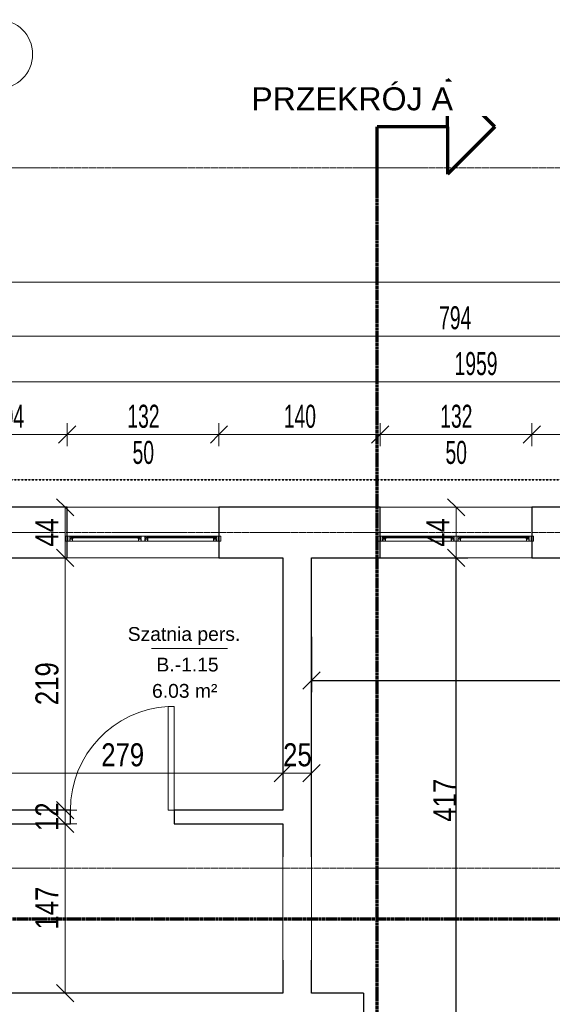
# Model space of a CAD drawing. Header units: millimetres. Extents: x -56641 to 6003, y -24465 to 16563.
# Tile 70 of 79: x -24221 to -19591, y 2568 to 11122. Entities that reach past the tile are written whole.
import ezdxf

# ---------------------------------------------------------------- set-up
doc = ezdxf.new("R2010")
doc.units = ezdxf.units.MM
for name, pattern in [('__FK_przerywana', [3.2004, 1.6002, -1.6002]), ('Kreska', [6.35, 3.175, -3.175]), ('Linia siatki', [22.225, 12.7, -3.175, 3.175, -3.175])]:
    doc.linetypes.add(name, pattern=pattern)
for name, color, linetype, lineweight in [('A-ANNO-DIMS', 7, 'Continuous', 5), ('A-ANNO-DIMS-100', 7, 'Continuous', 5), ('A-AREA-IDEN', 7, 'Continuous', 5), ('A-DETL-GENF', 7, 'Continuous', 5), ('A-DOOR', 7, 'Continuous', 5), ('A-GLAZ', 7, 'Continuous', 5), ('A-WALL', 7, 'Continuous', 5), ('G-ANNO-SYMB', 7, 'Continuous', 5), ('G-IMPT', 7, 'Continuous', 5), ('S-GRID', 7, 'Continuous', 5), ('S-GRID-IDEN', 7, 'Continuous', 5)]:
    doc.layers.add(name, color=color, linetype=linetype, lineweight=lineweight)
doc.layers.add('A-DETL', color=7, linetype='Continuous', lineweight=5, true_color=0x00a600)
doc.styles.add('Arial', font='arial.ttf', dxfattribs={"height": 200})
doc.styles.add('Arial_2', font='arial.ttf', dxfattribs={"width": 0.8, "height": 200})
doc.styles.add('Arial_3', font='arial.ttf', dxfattribs={"height": 120})
doc.styles.add('Arial_5', font='arial.ttf', dxfattribs={"width": 0.6, "height": 200})
doc.dimstyles.new('REVIT_standard', dxfattribs={"dimscale": 304.8, "dimtxt": 204.05188, "dimasz": 0.492126, "dimexe": 0.328084, "dimexo": 0.0625, "dimgap": 0, "dimtad": 1, "dimdec": 0, "dimlfac": 0.1, "dimzin": 0, "dimdsep": 46, "dimtxsty": 'Arial_2', "dimblk1": 'OBLIQUE', "dimblk2": 'OBLIQUE', "dimsah": 1, "dimcen": 0.09, "dimazin": 0, "dimtfac": 1, "dimtdec": 4, "dimtix": 1, "dimtmove": 0, "dimatfit": 3, "dimfxl": 0.328084, "dimfxlon": 1, "dimtvp": 1, "dimtolj": 1, "dimtzin": 0, "dimarcsym": 2})
doc.dimstyles.new('standard_wielkość_otworów', dxfattribs={"dimscale": 304.8, "dimtxt": 204.05188, "dimasz": 0.492126, "dimexe": 0.328084, "dimexo": 0.0625, "dimgap": 0, "dimtad": 1, "dimdec": 0, "dimlfac": 0.1, "dimzin": 0, "dimdsep": 46, "dimtxsty": 'Arial_5', "dimblk1": 'OBLIQUE', "dimblk2": 'OBLIQUE', "dimsah": 1, "dimcen": 0.09, "dimazin": 0, "dimtfac": 1, "dimtdec": 4, "dimtix": 1, "dimtmove": 0, "dimatfit": 3, "dimfxl": 0.328084, "dimfxlon": 1, "dimtvp": 1, "dimtolj": 1, "dimtzin": 0, "dimarcsym": 2})

# ---------------------------------------------------------------- blocks, each defined once
blk = doc.blocks.new('Aluprof_MB-45_I_Alu_Window-FIX-4-panel_ENG_R-00495 - 1230 x 1486-1786841-RZUT PIWNICY')
at = {"layer": 'A-DETL-GENF'}
for p, q in [((-38.7, -75), (-613.3, -75)), ((-43.5, -30), (-610, -30)), ((-610, -39), (-43.5, -39)), ((-610, -45), (-43.5, -45)), ((613.2, -75), (11.1, -75)), ((610, -30), (43.5, -30)), ((43.5, -39), (610, -39)), ((43.5, -45), (610, -45))]:
    blk.add_line(p, q, dxfattribs=at)
at = {"layer": 'A-GLAZ', "color": 55, "true_color": 0xafaf3c}
for p, q in [((-675, -30), (-660, -30)), ((-675, -75), (-675, -30)), ((-660, -75), (-675, -75)), ((-660, -30), (-660, -75)), ((675, -30), (660, -30)), ((660, -30), (660, -75)), ((660, -75), (675, -75)), ((675, -75), (675, -30))]:
    blk.add_line(p, q, dxfattribs=at)
at = {"layer": 'G-IMPT'}
for p, q in [((-622.7, -45), (-622.4, -45)), ((-613.2, -48.6), (-615.1, -48.6)), ((-613, -53.4), (-612.9, -51.7)), ((-611.9, -53.6), (-612.8, -53.6)), ((-612.6, -47.7), (-612.7, -48.2)), ((-612.4, -45), (-610.9, -45)), ((-609.9, -46.7), (-611.1, -52.9)), ((-43.6, -46.7), (-42.4, -52.9)), ((-41.1, -45), (-42.6, -45)), ((-41.6, -53.6), (-40.7, -53.6)), ((-40.9, -47.7), (-40.8, -48.2)), ((-40.5, -53.4), (-40.6, -51.7)), ((-40.3, -48.6), (-38.4, -48.6)), ((-30.8, -45), (-31.1, -45)), ((30.8, -45), (31.1, -45)), ((40.3, -48.6), (38.4, -48.6)), ((40.5, -53.4), (40.6, -51.7)), ((41.6, -53.6), (40.7, -53.6)), ((40.9, -47.7), (40.8, -48.2)), ((41.1, -45), (42.6, -45)), ((43.6, -46.7), (42.4, -52.9)), ((609.9, -46.7), (611.1, -52.9)), ((612.4, -45), (610.9, -45)), ((611.9, -53.6), (612.8, -53.6)), ((612.6, -47.7), (612.7, -48.2)), ((613, -53.4), (612.9, -51.7)), ((613.2, -48.6), (615.1, -48.6)), ((622.7, -45), (622.4, -45))]:
    blk.add_line(p, q, dxfattribs=at)
at = {"layer": 'G-IMPT', "flags": 128}
for points in [[(-610, -30.5), (-610.5, -30), (-660, -30), (-660, -33.6), (-658.5, -34), (-658, -34), (-658, -32), (-655, -32), (-655, -41.7), (-654.8, -41.9), (-655, -42.1), (-655, -50), (-658, -50), (-658, -48), (-658.5, -48), (-660, -48.4), (-660, -56.6), (-658.5, -57), (-658, -57), (-658, -55), (-655, -55), (-655, -63.8), (-654.8, -64), (-655, -64.2), (-655, -73), (-658, -73), (-658, -71), (-658.5, -71), (-660, -71.4), (-660, -75), (-631, -75), (-631, -71.4), (-632.5, -71), (-633, -71), (-633, -73), (-636, -73), (-636, -64.2), (-636.2, -64), (-636, -63.8), (-636, -55), (-633, -55), (-633, -57), (-632.5, -57), (-631, -56.6), (-631, -45.9), (-631.2, -45.7), (-632, -45.7), (-632.2, -45.9), (-632.2, -47.2), (-636, -47.2), (-636, -42.1), (-636.2, -41.9), (-636, -41.7), (-636, -36.7), (-632.2, -36.7), (-632.2, -38), (-632, -38.2), (-631.2, -38.2), (-631, -38), (-631, -35.5), (-631.2, -35.3), (-634.5, -35.3), (-634.5, -34), (-636, -34), (-636, -31.6), (-620, -31.6), (-620, -34), (-621.5, -34), (-621.5, -35), (-618, -35), (-617, -34), (-618.5, -34), (-618.5, -31.5), (-611.5, -31.5), (-611.5, -34), (-613, -34), (-612, -35), (-610, -35)], [(-637.6, -48.2), (-637.1, -48.7), (-632.5, -48.7), (-632.5, -53.5), (-637.1, -53.5), (-637.6, -54), (-637.6, -73.4), (-653.4, -73.4), (-653.4, -54), (-653.9, -53.5), (-658.5, -53.5), (-658.5, -51.5), (-653.9, -51.5), (-653.4, -51), (-653.4, -31.6), (-637.6, -31.6)], [(-633.2, -70.8), (-633.3, -71.2), (-633.9, -71.4), (-635, -70.7), (-634.7, -69.8), (-629.8, -69.8), (-629.8, -73.1), (-629.3, -73.6), (-615.4, -73.6), (-614.4, -72.6), (-614.4, -58.7), (-614.9, -58.2), (-632.2, -58.2), (-635.1, -58.2), (-635.5, -57.3), (-633.6, -55.5), (-633.2, -55.6), (-633.2, -57.2), (-631, -57.2), (-614.8, -57.2), (-614.3, -56.7), (-614.3, -54.5), (-615.5, -54.5), (-620.6, -52.6), (-621, -52.1), (-620.9, -51.7), (-620.2, -51.5), (-615.3, -53.3), (-614.5, -53.3), (-614.8, -51.5), (-613.5, -51.5), (-613, -52), (-613, -74.7), (-613.3, -75), (-631, -75), (-631, -70.8)], [(-616.3, -38.9), (-617.9, -38.9), (-618.7, -39), (-620, -39), (-620.3, -38.7), (-620, -35.3), (-619.7, -35), (-610.3, -35), (-610, -35.3), (-609.7, -38.7), (-610, -39), (-611.3, -39), (-612.1, -38.9), (-613.7, -38.9), (-614.4, -39), (-615.6, -39)], [(-37.2, -38.9), (-35.6, -38.9), (-34.8, -39), (-33.5, -39), (-33.2, -38.7), (-33.5, -35.3), (-33.8, -35), (-43.2, -35), (-43.5, -35.3), (-43.8, -38.7), (-43.5, -39), (-42.2, -39), (-41.4, -38.9), (-39.8, -38.9), (-39.1, -39), (-37.9, -39)], [(43, -30), (43.5, -30.5), (43.5, -35), (41.5, -35), (40.5, -34), (42, -34), (42, -31.5), (35, -31.5), (35, -34), (36.5, -34), (35.5, -35), (32, -35), (32, -34), (33.5, -34), (33.5, -31.8), (17.5, -31.8), (17.5, -34), (19, -34), (19, -35.3), (22.3, -35.3), (22.5, -35.5), (22.5, -38), (22.3, -38.2), (21.5, -38.2), (21.3, -38), (21.3, -36.7), (17.4, -36.7), (17.4, -41.7), (17.2, -41.9), (17.4, -42.1), (17.4, -47.2), (21.3, -47.2), (21.3, -45.9), (21.5, -45.7), (22.3, -45.7), (22.5, -45.9), (22.5, -56.6), (21, -57), (20.5, -57), (20.5, -55), (17.5, -55), (17.5, -63.8), (17.3, -64), (17.5, -64.2), (17.5, -73), (20.5, -73), (20.5, -71), (21, -71), (22.5, -71.4), (22.5, -75), (-22.5, -75), (-22.5, -71.4), (-21, -71), (-20.5, -71), (-20.5, -73), (-17.5, -73), (-17.5, -64.2), (-17.3, -64), (-17.5, -63.8), (-17.5, -55), (-20.5, -55), (-20.5, -57), (-21, -57), (-22.5, -56.6), (-22.5, -45.9), (-22.3, -45.7), (-21.5, -45.7), (-21.3, -45.9), (-21.3, -47.2), (-17.4, -47.2), (-17.4, -42.1), (-17.2, -41.9), (-17.4, -41.7), (-17.4, -36.7), (-21.3, -36.7), (-21.3, -38), (-21.5, -38.2), (-22.3, -38.2), (-22.5, -38), (-22.5, -35.5), (-22.3, -35.3), (-19, -35.3), (-19, -34), (-17.5, -34), (-17.5, -31.6), (-33.5, -31.6), (-33.5, -34), (-32, -34), (-32, -35), (-35.5, -35), (-36.5, -34), (-35, -34), (-35, -31.5), (-42, -31.5), (-42, -34), (-40.5, -34), (-41.5, -35), (-43.5, -35), (-43.5, -30.5), (-43, -30)], [(-20.3, -70.8), (-20.2, -71.2), (-19.6, -71.4), (-18.5, -70.7), (-18.8, -69.8), (-23.7, -69.8), (-23.7, -73.1), (-24.2, -73.6), (-38.1, -73.6), (-39.1, -72.6), (-39.1, -58.7), (-38.6, -58.2), (-21.3, -58.2), (-18.4, -58.2), (-18, -57.3), (-19.9, -55.5), (-20.3, -55.6), (-20.3, -57.2), (-22.5, -57.2), (-38.7, -57.2), (-39.2, -56.7), (-39.2, -54.5), (-38, -54.5), (-32.9, -52.6), (-32.5, -52.1), (-32.6, -51.7), (-33.3, -51.5), (-38.2, -53.3), (-39, -53.3), (-38.7, -51.5), (-40, -51.5), (-40.5, -52), (-40.5, -74.7), (-40.3, -75), (-22.5, -75), (-22.5, -70.8)], [(-15.7, -31.8), (15.7, -31.8), (15.7, -48.5), (16.2, -49), (20.7, -49), (20.7, -53.2), (16.2, -53.2), (15.7, -53.7), (15.7, -73.2), (-15.7, -73.2), (-15.7, -53.7), (-16.2, -53.2), (-20.7, -53.2), (-20.7, -49), (-16.2, -49), (-15.7, -48.5)], [(20.3, -70.8), (20.2, -71.2), (19.6, -71.4), (18.5, -70.7), (18.8, -69.8), (23.7, -69.8), (23.7, -73.1), (24.2, -73.6), (38.1, -73.6), (39.1, -72.6), (39.1, -58.7), (38.6, -58.2), (21.3, -58.2), (18.4, -58.2), (18, -57.3), (19.9, -55.5), (20.3, -55.6), (20.3, -57.2), (22.5, -57.2), (38.7, -57.2), (39.2, -56.7), (39.2, -54.5), (38, -54.5), (32.9, -52.6), (32.5, -52.1), (32.6, -51.7), (33.3, -51.5), (38.2, -53.3), (39, -53.3), (38.7, -51.5), (40, -51.5), (40.5, -52), (40.5, -74.7), (40.2, -75), (22.5, -75), (22.5, -70.8)], [(37.2, -38.9), (35.6, -38.9), (34.8, -39), (33.5, -39), (33.2, -38.7), (33.5, -35.3), (33.8, -35), (43.2, -35), (43.5, -35.3), (43.8, -38.7), (43.5, -39), (42.2, -39), (41.4, -38.9), (39.8, -38.9), (39.1, -39), (37.9, -39)], [(616.3, -38.9), (617.9, -38.9), (618.7, -39), (620, -39), (620.3, -38.7), (620, -35.3), (619.7, -35), (610.3, -35), (610, -35.3), (609.7, -38.7), (610, -39), (611.3, -39), (612.1, -38.9), (613.7, -38.9), (614.4, -39), (615.6, -39)], [(610, -30.5), (610.5, -30), (660, -30), (660, -33.6), (658.5, -34), (658, -34), (658, -32), (655, -32), (655, -41.7), (654.8, -41.9), (655, -42.1), (655, -50), (658, -50), (658, -48), (658.5, -48), (660, -48.4), (660, -56.6), (658.5, -57), (658, -57), (658, -55), (655, -55), (655, -63.8), (654.8, -64), (655, -64.2), (655, -73), (658, -73), (658, -71), (658.5, -71), (660, -71.4), (660, -75), (631, -75), (631, -71.4), (632.5, -71), (633, -71), (633, -73), (636, -73), (636, -64.2), (636.2, -64), (636, -63.8), (636, -55), (633, -55), (633, -57), (632.5, -57), (631, -56.6), (631, -45.9), (631.2, -45.7), (632, -45.7), (632.2, -45.9), (632.2, -47.2), (636, -47.2), (636, -42.1), (636.2, -41.9), (636, -41.7), (636, -36.7), (632.2, -36.7), (632.2, -38), (632, -38.2), (631.2, -38.2), (631, -38), (631, -35.5), (631.2, -35.3), (634.5, -35.3), (634.5, -34), (636, -34), (636, -31.6), (620, -31.6), (620, -34), (621.5, -34), (621.5, -35), (618, -35), (617, -34), (618.5, -34), (618.5, -31.5), (611.5, -31.5), (611.5, -34), (613, -34), (612, -35), (610, -35)], [(633.2, -70.8), (633.3, -71.2), (633.9, -71.4), (635, -70.7), (634.7, -69.8), (629.8, -69.8), (629.8, -73.1), (629.3, -73.6), (615.4, -73.6), (614.4, -72.6), (614.4, -58.7), (614.9, -58.2), (632.2, -58.2), (635.1, -58.2), (635.5, -57.3), (633.6, -55.5), (633.2, -55.6), (633.2, -57.2), (631, -57.2), (614.8, -57.2), (614.3, -56.7), (614.3, -54.5), (615.5, -54.5), (620.6, -52.6), (621, -52.1), (620.9, -51.7), (620.2, -51.5), (615.3, -53.3), (614.5, -53.3), (614.8, -51.5), (613.5, -51.5), (613, -52), (613, -74.7), (613.2, -75), (631, -75), (631, -70.8)], [(637.6, -48.2), (637.1, -48.7), (632.5, -48.7), (632.5, -53.5), (637.1, -53.5), (637.6, -54), (637.6, -73.4), (653.4, -73.4), (653.4, -54), (653.9, -53.5), (658.5, -53.5), (658.5, -51.5), (653.9, -51.5), (653.4, -51), (653.4, -31.6), (637.6, -31.6)]]:
    blk.add_lwpolyline(points, close=True, dxfattribs=at)
for points in [[(-564, -39), (-624, -39), (-624, -45), (-564, -45)], [(-617, -35), (-617, -34), (-617.5, -34), (-617.5, -33.5), (-617.3, -33.1), (-616.5, -32), (-613.5, -32), (-612.7, -33.1), (-612.5, -33.5), (-612.5, -34), (-613, -34), (-613, -35)], [(-613.1, -51.5), (-615.2, -51.5), (-615.4, -52.3)], [(-89.5, -39), (-29.5, -39), (-29.5, -45), (-89.5, -45)], [(-36.5, -35), (-36.5, -34), (-36, -34), (-36, -33.5), (-36.2, -33.1), (-37, -32), (-40, -32), (-40.8, -33.1), (-41, -33.5), (-41, -34), (-40.5, -34), (-40.5, -35)], [(-40.4, -51.5), (-38.3, -51.5), (-38.1, -52.3)], [(89.5, -39), (29.5, -39), (29.5, -45), (89.5, -45)], [(36.5, -35), (36.5, -34), (36, -34), (36, -33.5), (36.2, -33.1), (37, -32), (40, -32), (40.8, -33.1), (41, -33.5), (41, -34), (40.5, -34), (40.5, -35)], [(40.4, -51.5), (38.3, -51.5), (38.1, -52.3)], [(564, -39), (624, -39), (624, -45), (564, -45)], [(617, -35), (617, -34), (617.5, -34), (617.5, -33.5), (617.3, -33.1), (616.5, -32), (613.5, -32), (612.7, -33.1), (612.5, -33.5), (612.5, -34), (613, -34), (613, -35)], [(613.1, -51.5), (615.2, -51.5), (615.4, -52.3)]]:
    blk.add_lwpolyline(points, dxfattribs=at)
at = {"layer": 'G-IMPT'}
for centre in [(-615, -33.7), (-38.5, -33.7), (38.5, -33.7), (615, -33.7)]:
    blk.add_circle(centre, 1, dxfattribs=at)
for centre, radius, start, end in [((-622.8, -45.8), 0.82, 88.33093, 254.19358), ((-626.2, -57), 10.9, 24.19058, 72.93094), ((-623, -52.1), 7.1, 38.40868, 84.72539), ((-617, -47.3), 0.57, 216.65409, 311.4905), ((-612.3, -49.8), 4.82, 91.8339, 154.52196), ((-615.9, -52.2), 0.5, 224.78238, 345), ((-612.3, -49), 3.53, 72.08194, 164.27363), ((-615.1, -48), 0.606, 180.93869, 274.75771), ((-613.4, -48), 0.711, 284.27239, 341.44843), ((-613.1, -51.7), 0.2, 355, 90), ((-612.8, -53.4), 0.2, 175, 270), ((-611.2, -48), 1.38, 95.87146, 168.09123), ((-611.9, -52.8), 0.8, 270, 355.72082), ((-611.4, -46.1), 0.492, 278.45107, 68.44385), ((-611, -46.2), 1.19, 335.9195, 86.10212), ((-42.5, -46.2), 1.19, 93.89788, 204.0805), ((-42.1, -46.1), 0.492, 111.55615, 261.54893), ((-41.6, -52.8), 0.8, 184.27918, 270), ((-41.2, -49), 3.53, 15.72637, 107.91806), ((-42.3, -48), 1.38, 11.90877, 84.12854), ((-41.2, -49.8), 4.82, 25.47804, 88.1661), ((-40.1, -48), 0.711, 198.55157, 255.72761), ((-40.7, -53.4), 0.2, 270, 5), ((-40.4, -51.7), 0.2, 90, 185), ((-38.4, -48), 0.606, 265.24229, 359.06131), ((-37.6, -52.2), 0.5, 195, 315.21762), ((-27.3, -57), 10.9, 107.06906, 155.80942), ((-36.5, -47.3), 0.57, 228.5095, 323.34591), ((-30.5, -52.1), 7.1, 95.27461, 141.59132), ((-30.7, -45.8), 0.82, 285.80642, 91.66907), ((30.7, -45.8), 0.82, 88.33093, 254.19358), ((27.3, -57), 10.9, 24.19058, 72.93094), ((30.5, -52.1), 7.1, 38.40868, 84.72539), ((36.5, -47.3), 0.57, 216.65409, 311.4905), ((41.2, -49.8), 4.82, 91.8339, 154.52196), ((37.6, -52.2), 0.5, 224.78238, 345), ((41.2, -49), 3.53, 72.08194, 164.27363), ((38.4, -48), 0.606, 180.93869, 274.75771), ((40.1, -48), 0.711, 284.27239, 341.44843), ((40.4, -51.7), 0.2, 355, 90), ((40.7, -53.4), 0.2, 175, 270), ((42.3, -48), 1.38, 95.87146, 168.09123), ((41.6, -52.8), 0.8, 270, 355.72082), ((42.1, -46.1), 0.492, 278.45107, 68.44385), ((42.5, -46.2), 1.19, 335.9195, 86.10212), ((611, -46.2), 1.19, 93.89788, 204.0805), ((611.4, -46.1), 0.492, 111.55615, 261.54893), ((611.9, -52.8), 0.8, 184.27918, 270), ((612.3, -49), 3.53, 15.72637, 107.91806), ((611.2, -48), 1.38, 11.90877, 84.12854), ((612.3, -49.8), 4.82, 25.47804, 88.1661), ((613.4, -48), 0.711, 198.55157, 255.72761), ((612.8, -53.4), 0.2, 270, 5), ((613.1, -51.7), 0.2, 90, 185), ((615.1, -48), 0.606, 265.24229, 359.06131), ((615.9, -52.2), 0.5, 195, 315.21762), ((626.2, -57), 10.9, 107.06906, 155.80942), ((617, -47.3), 0.57, 228.5095, 323.34591), ((623, -52.1), 7.1, 95.27461, 141.59132), ((622.8, -45.8), 0.82, 285.80642, 91.66907)]:
    blk.add_arc(centre, radius, start, end, dxfattribs=at)
blk = doc.blocks.new('Przekrój - znacznik przekroju strzałka-348499-RZUT PIWNICY')
at = {"layer": 'G-ANNO-SYMB', "lineweight": 70}
for p, q in [((-6, 10.216), (-10.11, 6.106)), ((-6, 10.216), (-1.89, 6.106)), ((-6, 6.106), (-10.11, 6.106)), ((-6, 6.106), (-6, 0)), ((-6, 6.106), (-1.89, 6.106)), ((0, 0), (-6, 0))]:
    blk.add_line(p, q, dxfattribs=at)
blk = doc.blocks.new('Siatka - SOsi_Sybol osi-348494-RZUT PIWNICY')
at = {"layer": 'S-GRID-IDEN', "color": 142, "true_color": 0x0080c0}
blk.add_circle((0, 0), 3, dxfattribs=at)
blk = doc.blocks.new('DIMBLOCK72-RZUT PIWNICY')
at = {"layer": 'A-ANNO-DIMS-100', "color": 250, "true_color": 0x303030, "transparency": 16777216}
for p, q in [((-20426, 6885.6), (-20501, 6960.6)), ((-20426, 6885.6), (-20526, 6885.6)), ((-20426, 6445.6), (-20426, 6885.6)), ((-20426, 6885.6), (-20351, 6810.6)), ((-20426, 6885.6), (-20326, 6885.6)), ((-20426, 6445.6), (-20501, 6520.6)), ((-20426, 6445.6), (-20526, 6445.6)), ((-20426, 6445.6), (-20351, 6370.6)), ((-20426, 6445.6), (-20326, 6445.6))]:
    blk.add_line(p, q, dxfattribs=at)
at = {"layer": 'A-ANNO-DIMS-100', "color": 0, "transparency": 16777216, "insert": (-20685.6, 6543.2), "char_height": 200, "width": 293.835, "attachment_point": 1, "rotation": 90, "line_spacing_factor": 0.941778, "style": 'Arial_2'}
blk.add_mtext('44', dxfattribs=at)
blk = doc.blocks.new('_Oblique')
at = {"color": 0, "linetype": 'ByBlock', "lineweight": -2}
blk.add_line((-0.5, -0.5), (0.5, 0.5), dxfattribs=at)
blk = doc.blocks.new('DIMBLOCK90-RZUT PIWNICY')
at = {"layer": 'A-ANNO-DIMS-100', "color": 250, "true_color": 0x303030, "transparency": 16777216}
for p, q in [((-24723.4, 4576), (-24723.4, 4676)), ((-24723.4, 4576), (-24648.4, 4651)), ((-21933.4, 4576), (-21933.4, 4676)), ((-21933.4, 4576), (-21858.4, 4651)), ((-24723.4, 4576), (-24798.4, 4501)), ((-24723.4, 4576), (-21933.4, 4576)), ((-24723.4, 4576), (-24723.4, 4476)), ((-21933.4, 4576), (-22008.4, 4501)), ((-21933.4, 4576), (-21933.4, 4476))]:
    blk.add_line(p, q, dxfattribs=at)
at = {"layer": 'A-ANNO-DIMS-100', "color": 0, "transparency": 16777216, "insert": (-23512.1, 4835.7), "char_height": 200, "width": 440.752, "attachment_point": 1, "line_spacing_factor": 0.941778, "style": 'Arial_2'}
blk.add_mtext('279', dxfattribs=at)
blk = doc.blocks.new('DIMBLOCK91-RZUT PIWNICY')
at = {"layer": 'A-ANNO-DIMS-100', "color": 250, "true_color": 0x303030, "transparency": 16777216}
for p, q in [((-21933.4, 4576), (-21933.4, 4676)), ((-21933.4, 4576), (-21858.4, 4651)), ((-21683.4, 4576), (-21683.4, 4676)), ((-21683.4, 4576), (-21608.4, 4651)), ((-21933.4, 4576), (-22008.4, 4501)), ((-21933.4, 4576), (-21683.4, 4576)), ((-21933.4, 4576), (-21933.4, 4476)), ((-21683.4, 4576), (-21758.4, 4501)), ((-21683.4, 4576), (-21683.4, 4476))]:
    blk.add_line(p, q, dxfattribs=at)
at = {"layer": 'A-ANNO-DIMS-100', "color": 0, "transparency": 16777216, "insert": (-21930.8, 4835.7), "char_height": 200, "width": 293.835, "attachment_point": 1, "line_spacing_factor": 0.941778, "style": 'Arial_2'}
blk.add_mtext('25', dxfattribs=at)
blk = doc.blocks.new('DIMBLOCK94-RZUT PIWNICY')
at = {"layer": 'A-ANNO-DIMS-100', "color": 250, "true_color": 0x303030, "transparency": 16777216}
for p, q in [((-23824.6, 4135.6), (-23899.6, 4210.6)), ((-23824.6, 4135.6), (-23924.6, 4135.6)), ((-23824.6, 2665.6), (-23824.6, 4135.6)), ((-23824.6, 4135.6), (-23749.6, 4060.6)), ((-23824.6, 4135.6), (-23724.6, 4135.6)), ((-23824.6, 2665.6), (-23899.6, 2740.6)), ((-23824.6, 2665.6), (-23924.6, 2665.6)), ((-23824.6, 2665.6), (-23749.6, 2590.6)), ((-23824.6, 2665.6), (-23724.6, 2665.6))]:
    blk.add_line(p, q, dxfattribs=at)
at = {"layer": 'A-ANNO-DIMS-100', "color": 0, "transparency": 16777216, "insert": (-24084.2, 3216.9), "char_height": 200, "width": 440.752, "attachment_point": 1, "rotation": 90, "line_spacing_factor": 0.941778, "style": 'Arial_2'}
blk.add_mtext('147', dxfattribs=at)
blk = doc.blocks.new('DIMBLOCK95-RZUT PIWNICY')
at = {"layer": 'A-ANNO-DIMS-100', "color": 250, "true_color": 0x303030, "transparency": 16777216}
for p, q in [((-23824.6, 4255.6), (-23899.6, 4330.6)), ((-23824.6, 4255.6), (-23924.6, 4255.6)), ((-23824.6, 4135.6), (-23899.6, 4210.6)), ((-23824.6, 4135.6), (-23824.6, 4255.6)), ((-23824.6, 4255.6), (-23749.6, 4180.6)), ((-23824.6, 4255.6), (-23724.6, 4255.6)), ((-23824.6, 4135.6), (-23924.6, 4135.6)), ((-23824.6, 4135.6), (-23749.6, 4060.6)), ((-23824.6, 4135.6), (-23724.6, 4135.6))]:
    blk.add_line(p, q, dxfattribs=at)
at = {"layer": 'A-ANNO-DIMS-100', "color": 0, "transparency": 16777216, "insert": (-24084.2, 4073.2), "char_height": 200, "width": 293.835, "attachment_point": 1, "rotation": 90, "line_spacing_factor": 0.941778, "style": 'Arial_2'}
blk.add_mtext('12', dxfattribs=at)
blk = doc.blocks.new('DIMBLOCK96-RZUT PIWNICY')
at = {"layer": 'A-ANNO-DIMS-100', "color": 250, "true_color": 0x303030, "transparency": 16777216}
for p, q in [((-23824.6, 6445.6), (-23899.6, 6520.6)), ((-23824.6, 6445.6), (-23924.6, 6445.6)), ((-23824.6, 4255.6), (-23824.6, 6445.6)), ((-23824.6, 6445.6), (-23749.6, 6370.6)), ((-23824.6, 6445.6), (-23724.6, 6445.6)), ((-23824.6, 4255.6), (-23899.6, 4330.6)), ((-23824.6, 4255.6), (-23924.6, 4255.6)), ((-23824.6, 4255.6), (-23749.6, 4180.6)), ((-23824.6, 4255.6), (-23724.6, 4255.6))]:
    blk.add_line(p, q, dxfattribs=at)
at = {"layer": 'A-ANNO-DIMS-100', "color": 0, "transparency": 16777216, "insert": (-24084.2, 5166.9), "char_height": 200, "width": 440.752, "attachment_point": 1, "rotation": 90, "line_spacing_factor": 0.941778, "style": 'Arial_2'}
blk.add_mtext('219', dxfattribs=at)
blk = doc.blocks.new('DIMBLOCK97-RZUT PIWNICY')
at = {"layer": 'A-ANNO-DIMS-100', "color": 250, "true_color": 0x303030, "transparency": 16777216}
for p, q in [((-23824.6, 6885.6), (-23899.6, 6960.6)), ((-23824.6, 6885.6), (-23924.6, 6885.6)), ((-23824.6, 6445.6), (-23824.6, 6885.6)), ((-23824.6, 6885.6), (-23749.6, 6810.6)), ((-23824.6, 6885.6), (-23724.6, 6885.6)), ((-23824.6, 6445.6), (-23899.6, 6520.6)), ((-23824.6, 6445.6), (-23924.6, 6445.6)), ((-23824.6, 6445.6), (-23749.6, 6370.6)), ((-23824.6, 6445.6), (-23724.6, 6445.6))]:
    blk.add_line(p, q, dxfattribs=at)
at = {"layer": 'A-ANNO-DIMS-100', "color": 0, "transparency": 16777216, "insert": (-24084.2, 6543.2), "char_height": 200, "width": 293.835, "attachment_point": 1, "rotation": 90, "line_spacing_factor": 0.941778, "style": 'Arial_2'}
blk.add_mtext('44', dxfattribs=at)
blk = doc.blocks.new('AN_pomieszczenia - Room Tag With Area-359654-RZUT PIWNICY')
at = {"layer": 'A-AREA-IDEN'}
for p in [(-3.295, 0), (3.295, 0)]:
    blk.add_line(p, (0, 0), dxfattribs=at)
blk = doc.blocks.new('DIMBLOCK188-RZUT PIWNICY')
at = {"layer": 'A-ANNO-DIMS-100', "color": 250, "true_color": 0x303030, "transparency": 16777216}
for p, q in [((-30053.4, 7974.7), (-30053.4, 8074.7)), ((-30053.4, 7974.7), (-29978.4, 8049.7)), ((-10463.4, 7974.7), (-10463.4, 8074.7)), ((-10463.4, 7974.7), (-10388.4, 8049.7)), ((-30053.4, 7974.7), (-30128.4, 7899.7)), ((-30053.4, 7974.7), (-10463.4, 7974.7)), ((-30053.4, 7974.7), (-30053.4, 7874.7)), ((-10463.4, 7974.7), (-10538.4, 7899.7)), ((-10463.4, 7974.7), (-10463.4, 7874.7))]:
    blk.add_line(p, q, dxfattribs=at)
at = {"layer": 'A-ANNO-DIMS-100', "color": 0, "transparency": 16777216, "insert": (-20440.5, 8234.4), "char_height": 200, "width": 436.985, "attachment_point": 1, "line_spacing_factor": 0.941778, "style": 'Arial_5'}
blk.add_mtext('1959', dxfattribs=at)
blk = doc.blocks.new('DIMBLOCK193-RZUT PIWNICY')
at = {"layer": 'A-ANNO-DIMS-100', "color": 250, "true_color": 0x303030, "transparency": 16777216}
for p, q in [((-24408.4, 8372.9), (-24408.4, 8472.9)), ((-16468.4, 8372.9), (-16468.4, 8472.9)), ((-24408.4, 8372.9), (-24333.4, 8447.9)), ((-16468.4, 8372.9), (-16393.4, 8447.9)), ((-24408.4, 8372.9), (-24483.4, 8297.9)), ((-24408.4, 8372.9), (-16468.4, 8372.9)), ((-24408.4, 8372.9), (-24408.4, 8272.9)), ((-16468.4, 8372.9), (-16543.4, 8297.9)), ((-16468.4, 8372.9), (-16468.4, 8272.9))]:
    blk.add_line(p, q, dxfattribs=at)
at = {"layer": 'A-ANNO-DIMS-100', "color": 0, "transparency": 16777216, "insert": (-20575, 8632.5), "char_height": 200, "width": 327.739, "attachment_point": 1, "line_spacing_factor": 0.941778, "style": 'Arial_5'}
blk.add_mtext('794', dxfattribs=at)
blk = doc.blocks.new('DIMBLOCK200-RZUT PIWNICY')
at = {"layer": 'A-ANNO-DIMS-100', "color": 250, "true_color": 0x303030, "transparency": 16777216}
for p, q in [((-36083.4, 8841.4), (-36083.4, 8941.4)), ((-36083.4, 8841.4), (-36008.4, 8916.4)), ((-2428.4, 8841.4), (-2428.4, 8941.4)), ((-2428.4, 8841.4), (-2353.4, 8916.4)), ((-36083.4, 8841.4), (-36158.4, 8766.4)), ((-36083.4, 8841.4), (-2428.4, 8841.4)), ((-36083.4, 8841.4), (-36083.4, 8741.4)), ((-2428.4, 8841.4), (-2503.4, 8766.4)), ((-2428.4, 8841.4), (-2428.4, 8741.4))]:
    blk.add_line(p, q, dxfattribs=at)
at = {"layer": 'A-ANNO-DIMS-100', "color": 0, "transparency": 16777216, "insert": (-19438, 9101), "char_height": 200, "width": 436.985, "attachment_point": 1, "line_spacing_factor": 0.941778, "style": 'Arial_5'}
blk.add_mtext('3366', dxfattribs=at)
blk = doc.blocks.new('DIMBLOCK256-RZUT PIWNICY')
at = {"layer": 'A-ANNO-DIMS-100', "color": 250, "true_color": 0x303030, "transparency": 16777216}
for p, q in [((-24843.4, 7517), (-24843.4, 7617)), ((-23808.4, 7517), (-23808.4, 7617)), ((-24843.4, 7517), (-24768.4, 7592)), ((-23808.4, 7517), (-23733.4, 7592)), ((-24843.4, 7517), (-24918.4, 7442)), ((-24843.4, 7517), (-23808.4, 7517)), ((-24843.4, 7517), (-24843.4, 7417)), ((-23808.4, 7517), (-23883.4, 7442)), ((-23808.4, 7517), (-23808.4, 7417))]:
    blk.add_line(p, q, dxfattribs=at)
at = {"layer": 'A-ANNO-DIMS-100', "color": 0, "transparency": 16777216, "insert": (-24462.5, 7776.6), "char_height": 200, "width": 327.739, "attachment_point": 1, "line_spacing_factor": 0.941778, "style": 'Arial_5'}
blk.add_mtext('104', dxfattribs=at)
blk = doc.blocks.new('DIMBLOCK257-RZUT PIWNICY')
at = {"layer": 'A-ANNO-DIMS-100', "color": 250, "true_color": 0x303030, "transparency": 16777216}
for p, q in [((-23808.4, 7517), (-23808.4, 7617)), ((-22488.4, 7517), (-22488.4, 7617)), ((-23808.4, 7517), (-23733.4, 7592)), ((-22488.4, 7517), (-22413.4, 7592)), ((-23808.4, 7517), (-23883.4, 7442)), ((-23808.4, 7517), (-22488.4, 7517)), ((-23808.4, 7517), (-23808.4, 7417)), ((-22488.4, 7517), (-22563.4, 7442)), ((-22488.4, 7517), (-22488.4, 7417))]:
    blk.add_line(p, q, dxfattribs=at)
at = {"layer": 'A-ANNO-DIMS-100', "color": 0, "transparency": 16777216, "char_height": 200, "attachment_point": 1, "line_spacing_factor": 0.941778, "style": 'Arial_5'}
for s, insert, width in [('132', (-23285, 7776.6), 327.739), ('50', (-23239.5, 7462.7), 218.492)]:
    blk.add_mtext(s, dxfattribs=dict(at, insert=insert, width=width))
blk = doc.blocks.new('DIMBLOCK258-RZUT PIWNICY')
at = {"layer": 'A-ANNO-DIMS-100', "color": 250, "true_color": 0x303030, "transparency": 16777216}
for p, q in [((-22488.4, 7517), (-22488.4, 7617)), ((-21088.4, 7517), (-21088.4, 7617)), ((-22488.4, 7517), (-22413.4, 7592)), ((-21088.4, 7517), (-21013.4, 7592)), ((-22488.4, 7517), (-22563.4, 7442)), ((-22488.4, 7517), (-21088.4, 7517)), ((-22488.4, 7517), (-22488.4, 7417)), ((-21088.4, 7517), (-21163.4, 7442)), ((-21088.4, 7517), (-21088.4, 7417))]:
    blk.add_line(p, q, dxfattribs=at)
at = {"layer": 'A-ANNO-DIMS-100', "color": 0, "transparency": 16777216, "insert": (-21925, 7776.6), "char_height": 200, "width": 327.739, "attachment_point": 1, "line_spacing_factor": 0.941778, "style": 'Arial_5'}
blk.add_mtext('140', dxfattribs=at)
blk = doc.blocks.new('DIMBLOCK259-RZUT PIWNICY')
at = {"layer": 'A-ANNO-DIMS-100', "color": 250, "true_color": 0x303030, "transparency": 16777216}
for p, q in [((-21088.4, 7517), (-21088.4, 7617)), ((-19768.4, 7517), (-19768.4, 7617)), ((-21088.4, 7517), (-21013.4, 7592)), ((-19768.4, 7517), (-19693.4, 7592)), ((-21088.4, 7517), (-21163.4, 7442)), ((-21088.4, 7517), (-19768.4, 7517)), ((-21088.4, 7517), (-21088.4, 7417)), ((-19768.4, 7517), (-19843.4, 7442)), ((-19768.4, 7517), (-19768.4, 7417))]:
    blk.add_line(p, q, dxfattribs=at)
at = {"layer": 'A-ANNO-DIMS-100', "color": 0, "transparency": 16777216, "char_height": 200, "attachment_point": 1, "line_spacing_factor": 0.941778, "style": 'Arial_5'}
for s, insert, width in [('132', (-20565, 7776.6), 327.739), ('50', (-20519.5, 7462.7), 218.492)]:
    blk.add_mtext(s, dxfattribs=dict(at, insert=insert, width=width))
blk = doc.blocks.new('DIMBLOCK260-RZUT PIWNICY')
at = {"layer": 'A-ANNO-DIMS-100', "color": 250, "true_color": 0x303030, "transparency": 16777216}
for p, q in [((-19768.4, 7517), (-19768.4, 7617)), ((-18488.4, 7517), (-18488.4, 7617)), ((-19768.4, 7517), (-19693.4, 7592)), ((-18488.4, 7517), (-18413.4, 7592)), ((-19768.4, 7517), (-19843.4, 7442)), ((-19768.4, 7517), (-18488.4, 7517)), ((-19768.4, 7517), (-19768.4, 7417)), ((-18488.4, 7517), (-18563.4, 7442)), ((-18488.4, 7517), (-18488.4, 7417))]:
    blk.add_line(p, q, dxfattribs=at)
at = {"layer": 'A-ANNO-DIMS-100', "color": 0, "transparency": 16777216, "insert": (-19265, 7776.6), "char_height": 200, "width": 327.739, "attachment_point": 1, "line_spacing_factor": 0.941778, "style": 'Arial_5'}
blk.add_mtext('128', dxfattribs=at)
blk = doc.blocks.new('M_Jednoskrzydłowe płytowe - 90-1507568-RZUT PIWNICY')
at = {"layer": 'A-DOOR'}
for p, q in [((399, -60), (399, -960.2)), ((450, -60), (399, -60)), ((450, -60), (450, -960.2)), ((450, -960.2), (399, -960.2))]:
    blk.add_line(p, q, dxfattribs=at)
blk.add_arc((450, -60), 901.7, 180, 266.7576, dxfattribs=at)
blk = doc.blocks.new('*D370')
at = {"layer": 'A-ANNO-DIMS', "color": 0, "lineweight": -2, "transparency": 16777216}
for p, q in [((-21214.4, 6445.6), (-20326, 6445.6)), ((-20426, 2235.6), (-20426, 6445.6)), ((-21214.4, 2235.6), (-20326, 2235.6))]:
    blk.add_line(p, q, dxfattribs=at)
at = {"layer": 'Defpoints', "color": 0, "transparency": 16777216}
for p in [(-21233.4, 6445.6), (-20426, 6445.6), (-21233.4, 2235.6)]:
    blk.add_point(p, dxfattribs=at)
at = {"layer": 'A-ANNO-DIMS', "color": 0, "lineweight": -2, "transparency": 16777216, "xscale": 150, "yscale": 150, "zscale": 150}
for p, rotation in [((-20426, 6445.6), 90), ((-20426, 2235.6), 270)]:
    blk.add_blockref('_Oblique', p, dxfattribs=dict(at, rotation=rotation))
at = {"layer": 'A-ANNO-DIMS', "color": 0, "transparency": 16777216, "insert": (-20526.4, 4340.6), "char_height": 200, "attachment_point": 5, "rotation": 90, "style": 'Arial_2'}
blk.add_mtext('\\A1;417', dxfattribs=at)
blk = doc.blocks.new('*D372')
at = {"layer": 'A-ANNO-DIMS', "color": 0, "lineweight": -2, "transparency": 16777216}
for p, q in [((-21683.4, 5761.7), (-21683.4, 5280.8)), ((-13983.4, 5761.7), (-13983.4, 5280.8)), ((-21683.4, 5380.8), (-13983.4, 5380.8))]:
    blk.add_line(p, q, dxfattribs=at)
at = {"layer": 'Defpoints', "color": 0, "transparency": 16777216}
for p in [(-21683.4, 5780.8), (-13983.4, 5780.8), (-13983.4, 5380.8)]:
    blk.add_point(p, dxfattribs=at)
at = {"layer": 'A-ANNO-DIMS', "color": 0, "lineweight": -2, "transparency": 16777216, "xscale": 150, "yscale": 150, "zscale": 150, "rotation": 180}
blk.add_blockref('_Oblique', (-21683.4, 5380.8), dxfattribs=at)
at = {"layer": 'A-ANNO-DIMS', "color": 0, "lineweight": -2, "transparency": 16777216, "xscale": 150, "yscale": 150, "zscale": 150}
blk.add_blockref('_Oblique', (-13983.4, 5380.8), dxfattribs=at)
at = {"layer": 'A-ANNO-DIMS', "color": 0, "transparency": 16777216, "insert": (-17833.4, 5480.8), "char_height": 200, "attachment_point": 5, "style": 'Arial_2'}
blk.add_mtext('\\A1;777', dxfattribs=at)

msp = doc.modelspace()

# ---------------------------------------------------------------- linework, layer by layer
at = {"layer": 'A-DETL', "color": 6, "linetype": '__FK_przerywana', "lineweight": 35, "true_color": 0xff00ff}
msp.add_line((-30321.063, 7125.193), (-7913.416, 7125.193), dxfattribs=at)
at = {"layer": 'A-WALL', "lineweight": 25}
for p, q in [((-23808.416, 6885.593), (-24618.416, 6885.593)), ((-23808.416, 6445.593), (-23808.416, 6885.593)), ((-21088.416, 6885.593), (-22488.416, 6885.593)), ((-22488.416, 6885.593), (-22488.416, 6445.593)), ((-21088.416, 6445.593), (-21088.416, 6885.593)), ((-18488.416, 6885.593), (-19768.416, 6885.593)), ((-19768.416, 6885.593), (-19768.416, 6445.593)), ((-24326.582, 6445.593), (-23808.416, 6445.593)), ((-22488.416, 6445.593), (-21933.416, 6445.593)), ((-21933.416, 6445.593), (-21933.416, 4255.593)), ((-21683.416, 3850.593), (-21683.416, 6445.593)), ((-21683.416, 6445.593), (-21088.416, 6445.593)), ((-19768.416, 6445.593), (-19408.416, 6445.593)), ((-23778.416, 4255.593), (-24723.416, 4255.593)), ((-23778.416, 4135.593), (-23778.416, 4255.593)), ((-21933.416, 4255.593), (-22878.416, 4255.593)), ((-22878.416, 4255.593), (-22878.416, 4135.593)), ((-25243.416, 4135.593), (-23778.416, 4135.593)), ((-22878.416, 4135.593), (-21933.416, 4135.593)), ((-21933.416, 4135.593), (-21933.416, 3850.593)), ((-21933.416, 2950.593), (-21933.416, 2665.593)), ((-21683.416, 2665.593), (-21683.416, 2950.593)), ((-21933.416, 2665.593), (-25233.416, 2665.593)), ((-21233.416, 2665.593), (-21683.416, 2665.593)), ((-21233.416, 2665.593), (-21233.416, 2085.593))]:
    msp.add_line(p, q, dxfattribs=at)
at = {"layer": 'A-WALL'}
for p, q in [((-23808.416, 6885.593), (-22488.416, 6885.593)), ((-21088.416, 6885.593), (-19768.416, 6885.593)), ((-22488.416, 6445.593), (-23808.416, 6445.593)), ((-19768.416, 6445.593), (-21088.416, 6445.593)), ((-21933.416, 2950.593), (-21933.416, 3850.593)), ((-21683.416, 3850.593), (-21683.416, 2950.593))]:
    msp.add_line(p, q, dxfattribs=at)
at = {"layer": 'G-ANNO-SYMB', "linetype": 'Kreska', "lineweight": 70}
for p, q in [((-21113.016, -23094.679), (-21113.016, 9589.963)), ((-54708.13, 3311.79), (-146.27, 3311.79))]:
    msp.add_line(p, q, dxfattribs=at)
at = {"layer": 'S-GRID', "linetype": 'Linia siatki'}
for p, q in [((-55866.741, 9835.593), (-2090.691, 9835.593)), ((-55866.741, 6665.593), (-890.975, 6665.593)), ((-55866.741, 3751.593), (1287.74, 3751.593))]:
    msp.add_line(p, q, dxfattribs=at)

# ---------------------------------------------------------------- block references
at = {"layer": 'A-AREA-IDEN', "xscale": 99.99999999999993, "yscale": 99.99999999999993, "zscale": 99.99999999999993}
msp.add_blockref('AN_pomieszczenia - Room Tag With Area-359654-RZUT PIWNICY', (-22744.536, 5659.776), dxfattribs=at)
at = {"layer": 'A-DOOR', "xscale": -1, "rotation": 180}
msp.add_blockref('M_Jednoskrzydłowe płytowe - 90-1507568-RZUT PIWNICY', (-23328.416, 4195.593), dxfattribs=at)
at = {"layer": 'A-GLAZ', "color": 55, "true_color": 0xafaf3c}
for p in [(-23148.416, 6665.593), (-20428.416, 6665.593)]:
    msp.add_blockref('Aluprof_MB-45_I_Alu_Window-FIX-4-panel_ENG_R-00495 - 1230 x 1486-1786841-RZUT PIWNICY', p, dxfattribs=at)
at = {"layer": 'G-ANNO-SYMB', "lineweight": 70, "xscale": 99.99999999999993, "yscale": 99.99999999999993, "zscale": 99.99999999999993, "rotation": 269.9999999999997}
msp.add_blockref('Przekrój - znacznik przekroju strzałka-348499-RZUT PIWNICY', (-21113.016, 9589.963), dxfattribs=at)
at = {"layer": 'S-GRID-IDEN', "color": 142, "true_color": 0x0080c0, "xscale": 99.99999999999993, "yscale": 99.99999999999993, "zscale": 99.99999999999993, "rotation": 180}
msp.add_blockref('Siatka - SOsi_Sybol osi-348494-RZUT PIWNICY', (-24408.416, 10821.572), dxfattribs=at)

# ---------------------------------------------------------------- texts
at = {"layer": 'A-AREA-IDEN', "char_height": 120, "attachment_point": 1, "style": 'Arial_3'}
for s, insert, width in [('Szatnia pers.', (-23281.781, 5845.142), 1210.54812), ('B.-1.15', (-23032.201, 5579.357), 705.485), ('6.03 m²', (-23070.656, 5351.043), 737.5525)]:
    msp.add_mtext(s, dxfattribs=dict(at, insert=insert, width=width))

# ---------------------------------------------------------------- dimensions: what is measured, and where the dimension line sits
at = {"layer": 'A-ANNO-DIMS', "color": 250, "true_color": 0x303030}
for base, p1, p2, dimstyle, override, picture, middle in [((-2428.41602307, 8841.369526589), (-36083.41602307, 8741.369526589), (-2428.41602307, 8741.369526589), 'standard_wielkość_otworów', {"dimpost": '<>', "dimfxl": 33655}, 'DIMBLOCK200-RZUT PIWNICY', (-19255.91602307, 8943.552337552)), ((-16468.416, 8372.893), (-24408.416, 8472.893), (-16468.416, 8472.893), 'standard_wielkość_otworów', {"dimpost": '<>', "dimfxl": 7940}, 'DIMBLOCK193-RZUT PIWNICY', (-20438.416, 8475.008)), ((-10463.416, 7974.748), (-30053.416, 7874.748), (-10463.416, 7874.748), 'standard_wielkość_otworów', {"dimpost": '<>', "dimfxl": 19590}, 'DIMBLOCK188-RZUT PIWNICY', (-20258.416, 8076.863)), ((-23808.41602307, 7516.960288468), (-24843.41602307, 7416.960288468), (-23808.41602307, 7416.960288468), 'standard_wielkość_otworów', {"dimpost": '<>', "dimfxl": 1035}, 'DIMBLOCK256-RZUT PIWNICY', (-24325.91602307, 7619.074886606)), ((-21088.416, 7516.96), (-22488.416, 7416.96), (-21088.416, 7416.96), 'standard_wielkość_otworów', {"dimpost": '<>', "dimfxl": 1400}, 'DIMBLOCK258-RZUT PIWNICY', (-21788.416, 7619.075)), ((-18488.416, 7516.96), (-19768.416, 7416.96), (-18488.416, 7416.96), 'standard_wielkość_otworów', {"dimpost": '<>', "dimfxl": 1280}, 'DIMBLOCK260-RZUT PIWNICY', (-19128.416, 7619.075)), ((-21933.416, 4576.009), (-24723.416, 4676.009), (-21933.416, 4676.009), 'REVIT_standard', {"dimpost": '<>', "dimfxl": 2790}, 'DIMBLOCK90-RZUT PIWNICY', (-23328.416, 4678.124)), ((-21683.416, 4576.009), (-21933.416, 4676.009), (-21683.416, 4676.009), 'REVIT_standard', {"dimpost": '<>', "dimfxl": 250}, 'DIMBLOCK91-RZUT PIWNICY', (-21808.416, 4678.124))]:
    dim = msp.add_linear_dim(base=base, p1=p1, p2=p2, dimstyle=dimstyle, override=override, dxfattribs=at)
    dim.commit()
    dim.dimension.update_dxf_attribs({"geometry": picture, "text_midpoint": middle})
for base, p1, p2, text, dimstyle, override, picture, middle in [((-22488.416, 7516.96), (-23808.416, 7416.96), (-22488.416, 7416.96), '<>\\X50', 'standard_wielkość_otworów', {"dimpost": '<>', "dimfxl": 1320}, 'DIMBLOCK257-RZUT PIWNICY', (-23148.416, 7516.96)), ((-19768.416, 7516.96), (-21088.416, 7416.96), (-19768.416, 7416.96), '<>\\X50', 'standard_wielkość_otworów', {"dimpost": '<>', "dimfxl": 1320}, 'DIMBLOCK259-RZUT PIWNICY', (-20428.416, 7516.96)), ((-13983.416, 5380.781), (-21683.416, 5780.781), (-13983.416, 5780.781), '777', 'REVIT_standard', {"dimpost": '<>', "dimfxl": 5393.709299}, '*D372', (-17833.416, 5480.781))]:
    dim = msp.add_linear_dim(base=base, p1=p1, p2=p2, text=text, dimstyle=dimstyle, override=override, dxfattribs=at)
    dim.commit()
    dim.dimension.update_dxf_attribs({"geometry": picture, "text_midpoint": middle})
for base, p1, p2, override, picture, middle in [((-23824.592, 6885.593), (-23924.592, 6445.593), (-23924.592, 6885.593), {"dimpost": '<>', "dimfxl": 440}, 'DIMBLOCK97-RZUT PIWNICY', (-23924.592, 6665.593)), ((-20425.998, 6885.593), (-20525.998, 6445.593), (-20525.998, 6885.593), {"dimpost": '<>', "dimfxl": 440}, 'DIMBLOCK72-RZUT PIWNICY', (-20525.998, 6665.593)), ((-23824.592, 6445.593), (-23924.592, 4255.593), (-23924.592, 6445.593), {"dimpost": '<>', "dimfxl": 2190}, 'DIMBLOCK96-RZUT PIWNICY', (-23926.706, 5350.593)), ((-23824.592, 4255.593), (-23924.592, 4135.593), (-23924.592, 4255.593), {"dimpost": '<>', "dimfxl": 120}, 'DIMBLOCK95-RZUT PIWNICY', (-23925.001, 4195.593)), ((-23824.592, 4135.593), (-23924.592, 2665.593), (-23924.592, 4135.593), {"dimpost": '<>', "dimfxl": 1470}, 'DIMBLOCK94-RZUT PIWNICY', (-23925.001, 3400.593))]:
    dim = msp.add_linear_dim(base=base, p1=p1, p2=p2, angle=90, dimstyle='REVIT_standard', override=override, dxfattribs=at)
    dim.commit()
    dim.dimension.update_dxf_attribs({"geometry": picture, "text_midpoint": middle})
dim = msp.add_linear_dim(base=(-20425.998, 6445.593), p1=(-21233.416, 2235.593), p2=(-21233.416, 6445.593), angle=90, text='417', dimstyle='REVIT_standard', override={"dimpost": '<>', "dimfxl": 5393.709299}, dxfattribs=at)
dim.commit()
dim.dimension.update_dxf_attribs({"geometry": '*D370', "text_midpoint": (-20526.407, 4340.593)})

# ---------------------------------------------------------------- next in the draw order: texts
at = {"layer": 'G-ANNO-SYMB', "insert": (-22208.332, 10534.259), "char_height": 200, "width": 2172.57312, "attachment_point": 1, "style": 'Arial', "bg_fill": 3, "box_fill_scale": 1.25, "bg_fill_color": 256, "bg_fill_true_color": 13158600, "bg_fill_transparency": 0}
msp.add_mtext('PRZEKRÓJ A', dxfattribs=at)

doc.saveas('drawing.dxf')
